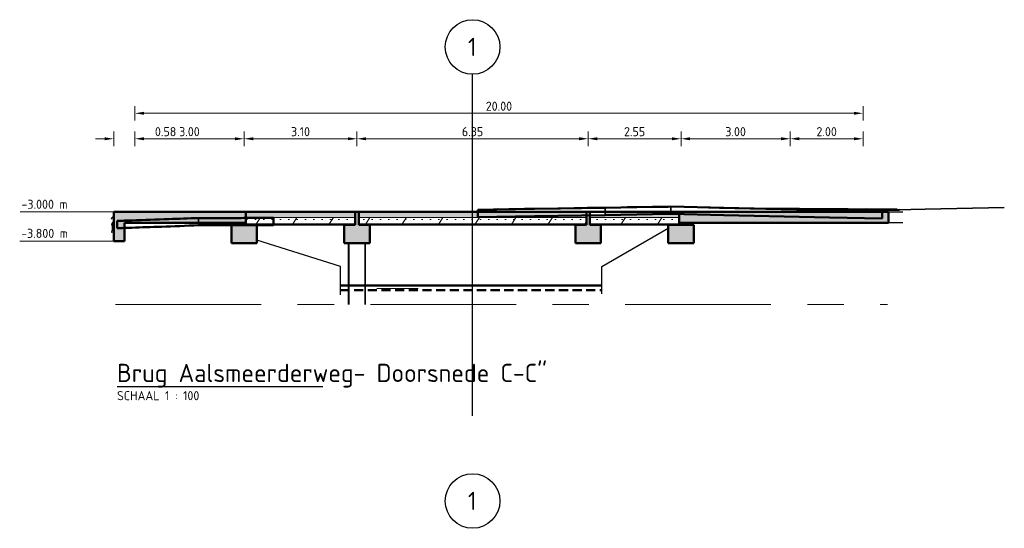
# Model space of a CAD drawing. Header units: metres. Extents: x 115954 to 115994, y 477007 to 477166.
# Tile 6 of 20: x 115960 to 115987, y 477045 to 477059. Entities that reach past the tile are written whole.
import ezdxf

# ---------------------------------------------------------------- set-up
doc = ezdxf.new("R2010")
doc.units = ezdxf.units.M
for name, pattern in [('DASHED2', [0.375, 0.25, -0.125]), ('Demolished', [0.0048, 0.0032, -0.0016]), ('Grid Line', [22.225, 12.7, -3.175, 3.175, -3.175]), ('Hidden_2_0', [4, 2, -2]), ('XX-AFBREEK', [7, 4, -1, 1, -1])]:
    doc.linetypes.add(name, pattern=pattern)
doc.layers.get('Defpoints').update_dxf_attribs({"lineweight": 25})
for name, color, linetype, lineweight in [('G_IMPT', 8, 'Continuous', 18), ('N-CO-BC-BETONVORM-AD', 252, 'Continuous', 18), ('N-CO-BC-BETONVORM-G', 50, 'Continuous', 13), ('N-CO-BC-BETONVORM-GD', 90, 'Continuous', 18), ('N-CO-BC-BETONVORM-GN', 10, 'Demolished', 18), ('N-CO-SC-STAALVORM-G', 10, 'Continuous', 13), ('N-WE-GW-GROND_WERK-GD', 7, 'Continuous', 25), ('N-WE-GW-WATERGANG_WATERLIJN-GD', 150, 'Continuous', 50), ('N_WE_OG_TOPOGRAFIE_G', 7, 'Continuous', 35), ('N_WE_OG_TOPOGRAFIE_GD', 7, 'Continuous', 50), ('X-XX-AL-AFBREEKLIJN-G', 7, 'XX-AFBREEK', 18), ('X-XX-AL-CONSTRUCTIELIJN-G', 7, 'Continuous', 35), ('X-XX-AL-DETAIL1-GD', 7, 'Continuous', 25), ('X-XX-AL-M', 7, 'Continuous', 18), ('X-XX-AL-VERWIJZING-S', 7, 'Continuous', 25), ('X-XX-AL-VERWIJZING_DOORSNEDE-M', 7, 'Continuous', 18), ('X_XX_AL_STRAMIENLIJN_G', 7, 'Continuous', 18)]:
    doc.layers.add(name, color=color, linetype=linetype, lineweight=lineweight)
doc.styles.add('NLCS-ISO', font='NLCS-ISO.ttf')
doc.styles.add('NLCS-ISO-M100-T25', font='NLCS-ISO.ttf', dxfattribs={"height": 0.25})
doc.styles.add('NLCS-ISO_4', font='NLCS-ISO.ttf', dxfattribs={"height": 250})
doc.styles.add('NLCS-ISO_I', font='txt', dxfattribs={"height": 250})
doc.dimstyles.new('NLCS-M100-T25-PIJL_L2_H2', dxfattribs={"dimscale": 0.1, "dimtxt": 2.5, "dimasz": 2.5, "dimexe": 2, "dimexo": 2, "dimgap": 0.7, "dimtad": 1, "dimzin": 0, "dimdsep": 46, "dimtxsty": 'NLCS-ISO-M100-T25', "dimcen": 0, "dimdle": 2, "dimclrd": 256, "dimclre": 256, "dimclrt": 256, "dimazin": 0, "dimtfac": 1, "dimtdec": 3, "dimtofl": 0, "dimtmove": 0, "dimatfit": 3, "dimfxl": 2, "dimfxlon": 1, "dimtfillclr": 256, "dimtolj": 1, "dimtzin": 0, "dimlwd": -1, "dimlwe": -1, "dimarcsym": 0})

# ---------------------------------------------------------------- blocks, each defined once
blk = doc.blocks.new('SF_Beton_Rechthoekig - 700x500-1300947-Doorsnede C-C')
at = {"layer": 'N-CO-BC-BETONVORM-G', "linetype": 'Hidden_2_0', "lineweight": 25}
blk.add_hatch(color=256, dxfattribs=at).paths.add_polyline_path([(532.546, -3.86), (533.246, -3.86), (533.246, -3.36), (532.546, -3.36), (532.546, -3.378)], flags=0)
at = {"layer": 'N-CO-BC-BETONVORM-GD', "lineweight": 50}
for p, q in [((533.246, -3.36), (532.546, -3.36)), ((532.546, -3.36), (532.546, -3.86)), ((533.246, -3.86), (533.246, -3.36)), ((532.546, -3.86), (533.246, -3.86))]:
    blk.add_line(p, q, dxfattribs=at)
blk = doc.blocks.new('GM_SLD_Wegontwerp - BH5593-RHD-DO-ZZ-M3-N-000004_SLD_Wegontwerp_dwg-1371346-Doorsnede C-C')
at = {"layer": 'G_IMPT'}
for p, q in [((538.42, -2.984), (538.425, -2.985)), ((517.251, -3.373), (517.251, -3.373)), ((517.316, -3.509), (517.268, -3.51)), ((517.27, -3.503), (517.27, -3.303)), ((517.316, -3.502), (517.27, -3.503)), ((517.281, -3.49), (517.281, -3.29)), ((517.316, -3.489), (517.281, -3.49)), ((517.884, -3.432), (517.811, -3.434)), ((519.633, -3.371), (519.641, -3.369)), ((519.641, -3.369), (519.633, -3.371)), ((520.139, -3.371), (520.076, -3.369)), ((520.376, -3.37), (520.315, -3.369)), ((521.4, -3.368), (521.343, -3.366)), ((521.701, -3.365), (521.691, -3.366)), ((517.251, -3.573), (517.251, -3.573)), ((517.316, -3.561), (517.254, -3.562)), ((517.316, -3.517), (517.266, -3.518))]:
    blk.add_line(p, q, dxfattribs=at)
at = {"layer": 'G_IMPT', "flags": 128}
for points in [[(517.253, -3.368), (517.253, -3.366), (517.254, -3.362)], [(517.254, -3.362), (517.255, -3.357), (517.257, -3.352), (517.258, -3.347), (517.259, -3.343), (517.261, -3.338), (517.262, -3.333), (517.263, -3.328), (517.265, -3.323), (517.266, -3.318)], [(517.266, -3.318), (517.267, -3.316), (517.267, -3.313), (517.268, -3.31)], [(517.266, -3.518), (517.267, -3.516), (517.267, -3.513), (517.268, -3.51)], [(517.268, -3.31), (517.269, -3.308), (517.27, -3.305), (517.27, -3.303)], [(517.268, -3.51), (517.269, -3.508), (517.27, -3.505), (517.27, -3.503)], [(517.27, -3.303), (517.273, -3.299), (517.276, -3.296), (517.279, -3.293), (517.281, -3.29)], [(517.27, -3.503), (517.273, -3.499), (517.276, -3.496), (517.279, -3.493), (517.281, -3.49)], [(517.281, -3.29), (517.29, -3.286), (517.299, -3.283), (517.308, -3.279), (517.316, -3.276)], [(517.281, -3.49), (517.29, -3.486), (517.299, -3.483), (517.308, -3.479), (517.316, -3.476)], [(517.253, -3.568), (517.253, -3.566), (517.254, -3.562)], [(517.254, -3.562), (517.255, -3.557), (517.257, -3.552), (517.258, -3.547), (517.259, -3.543), (517.261, -3.538), (517.262, -3.533), (517.263, -3.528), (517.265, -3.523), (517.266, -3.518)]]:
    blk.add_lwpolyline(points, dxfattribs=at)
at = {"layer": 'N-CO-BC-BETONVORM-G', "lineweight": 35}
for p, q in [((530.813, -2.886), (530.813, -3.086)), ((532.612, -3.055), (532.612, -2.855)), ((519.641, -3.369), (519.641, -3.169))]:
    blk.add_line(p, q, dxfattribs=at)
at = {"layer": 'N-CO-BC-BETONVORM-GD', "lineweight": 50}
for p, q in [((528.87, -2.918), (527.313, -2.944)), ((527.313, -2.944), (527.313, -3.144)), ((530.813, -2.886), (528.87, -2.918)), ((532.109, -2.864), (530.813, -2.886)), ((532.612, -2.855), (532.109, -2.864)), ((534.069, -2.888), (532.612, -2.855)), ((536.972, -2.952), (534.069, -2.888)), ((538.42, -2.984), (536.972, -2.952)), ((521.701, -3.365), (521.701, -3.165)), ((527.313, -3.144), (528.87, -3.118)), ((528.87, -3.118), (530.813, -3.086)), ((530.813, -3.086), (532.109, -3.064)), ((532.109, -3.064), (532.612, -3.055)), ((532.612, -3.055), (534.069, -3.088)), ((534.069, -3.088), (536.972, -3.152)), ((536.972, -3.152), (538.42, -3.184)), ((538.42, -3.184), (538.42, -2.984)), ((517.409, -3.247), (517.409, -3.447))]:
    blk.add_line(p, q, dxfattribs=at)
for points in [[(517.811, -3.234), (517.766, -3.235), (517.677, -3.239), (517.543, -3.243), (517.453, -3.246), (517.409, -3.247)], [(520.076, -3.169), (520.028, -3.169), (519.931, -3.169), (519.786, -3.169), (519.689, -3.169), (519.641, -3.169)], [(520.315, -3.169), (520.275, -3.169), (520.195, -3.169), (520.116, -3.169), (520.076, -3.169)], [(517.409, -3.447), (517.453, -3.446), (517.543, -3.443), (517.677, -3.439), (517.766, -3.435), (517.811, -3.434)], [(519.641, -3.369), (519.689, -3.369), (519.786, -3.369), (519.931, -3.369), (520.028, -3.369), (520.076, -3.369)], [(520.076, -3.369), (520.116, -3.369), (520.195, -3.369), (520.275, -3.369), (520.315, -3.369)]]:
    blk.add_open_spline(points, degree=3, dxfattribs=at)
for points, knots in [([(519.641, -3.169), (519.369, -3.179), (518.76, -3.202), (518.15, -3.223), (517.811, -3.234)], [0, 0, 0, 0, 0.444444, 1, 1, 1, 1]), ([(521.343, -3.166), (521.191, -3.167), (520.848, -3.168), (520.505, -3.169), (520.315, -3.169)], [0, 0, 0, 0, 0.444444, 1, 1, 1, 1]), ([(521.701, -3.165), (521.654, -3.165), (521.534, -3.166), (521.415, -3.166), (521.343, -3.166)], [0, 0, 0, 0, 0.4, 1, 1, 1, 1]), ([(517.811, -3.434), (518.082, -3.425), (518.692, -3.404), (519.302, -3.382), (519.641, -3.369)], [0, 0, 0, 0, 0.444444, 1, 1, 1, 1]), ([(520.315, -3.369), (520.467, -3.369), (520.81, -3.368), (521.153, -3.367), (521.343, -3.366)], [0, 0, 0, 0, 0.444444, 1, 1, 1, 1]), ([(521.343, -3.366), (521.391, -3.366), (521.51, -3.366), (521.63, -3.365), (521.701, -3.365)], [0, 0, 0, 0, 0.4, 1, 1, 1, 1])]:
    blk.add_open_spline(points, degree=3, knots=knots, dxfattribs=at)
blk = doc.blocks.new('GM_SLD_Wegontwerp - GM_SLD_Wegontwerp-1369578-Doorsnede C-C')
blk.add_blockref('GM_SLD_Wegontwerp - BH5593-RHD-DO-ZZ-M3-N-000004_SLD_Wegontwerp_dwg-1371346-Doorsnede C-C', (0, 0))
blk = doc.blocks.new('DI_Afbreeklijn - Type 1-1371940-Doorsnede C-C')
at = {"layer": 'X-XX-AL-AFBREEKLIJN-G'}
blk.add_line((517.366, -5.547), (538.566, -5.547), dxfattribs=at)
blk = doc.blocks.new('Grid - 5_0_Bubble-119038-Doorsnede D-D')
at = {"layer": 'X_XX_AL_STRAMIENLIJN_G', "lineweight": 25}
blk.add_circle((527.171, 1.529), 0.75, dxfattribs=at)
blk = doc.blocks.new('Grid - 5_0_Bubble-119038-Doorsnede C-C')
at = {"layer": 'X_XX_AL_STRAMIENLIJN_G', "lineweight": 25}
blk.add_circle((527.171, 1.529), 0.75, dxfattribs=at)
blk = doc.blocks.new('*D171')
at = {"layer": 'Defpoints', "color": 0, "transparency": 16777216}
for p in [(115962.748, 477055.27), (115962.168, 477053.262), (115962.748, 477053.112)]:
    blk.add_point(p, dxfattribs=at)
at = {"layer": 'X-XX-AL-VERWIJZING_DOORSNEDE-M', "transparency": 16777216}
for p, q in [((115962.168, 477055.07), (115962.168, 477055.47)), ((115962.748, 477055.07), (115962.748, 477055.47)), ((115961.918, 477055.27), (115961.668, 477055.27)), ((115962.998, 477055.27), (115963.938, 477055.27))]:
    blk.add_line(p, q, dxfattribs=at)
for points in [[(115961.918, 477055.312), (115961.918, 477055.229), (115962.168, 477055.27)], [(115962.998, 477055.312), (115962.998, 477055.229), (115962.748, 477055.27)]]:
    blk.add_solid(points, dxfattribs=at)
at = {"layer": 'X-XX-AL-VERWIJZING_DOORSNEDE-M', "transparency": 16777216, "insert": (115963.593, 477055.465), "char_height": 0.25, "width": 0.2067, "attachment_point": 5, "style": 'NLCS-ISO-M100-T25'}
blk.add_mtext('\\A1;0.58', dxfattribs=at)
blk = doc.blocks.new('*D172')
at = {"layer": 'Defpoints', "color": 0, "transparency": 16777216}
for p in [(115965.748, 477055.27), (115962.748, 477053.112), (115965.748, 477052.562)]:
    blk.add_point(p, dxfattribs=at)
at = {"layer": 'X-XX-AL-VERWIJZING_DOORSNEDE-M', "transparency": 16777216}
for p, q in [((115962.748, 477055.07), (115962.748, 477055.47)), ((115965.748, 477055.07), (115965.748, 477055.47)), ((115962.998, 477055.27), (115965.498, 477055.27))]:
    blk.add_line(p, q, dxfattribs=at)
for points in [[(115962.998, 477055.312), (115962.998, 477055.229), (115962.748, 477055.27)], [(115965.498, 477055.312), (115965.498, 477055.229), (115965.748, 477055.27)]]:
    blk.add_solid(points, dxfattribs=at)
at = {"layer": 'X-XX-AL-VERWIJZING_DOORSNEDE-M', "transparency": 16777216, "insert": (115964.248, 477055.465), "char_height": 0.25, "width": 0.2756, "attachment_point": 5, "style": 'NLCS-ISO-M100-T25'}
blk.add_mtext('\\A1;3.00', dxfattribs=at)
blk = doc.blocks.new('*D173')
at = {"layer": 'Defpoints', "color": 0, "transparency": 16777216}
for p in [(115968.848, 477055.27), (115965.748, 477052.562), (115968.848, 477052.562)]:
    blk.add_point(p, dxfattribs=at)
at = {"layer": 'X-XX-AL-VERWIJZING_DOORSNEDE-M', "transparency": 16777216}
for p, q in [((115965.748, 477055.07), (115965.748, 477055.47)), ((115968.848, 477055.07), (115968.848, 477055.47)), ((115965.998, 477055.27), (115968.598, 477055.27))]:
    blk.add_line(p, q, dxfattribs=at)
for points in [[(115965.998, 477055.312), (115965.998, 477055.229), (115965.748, 477055.27)], [(115968.598, 477055.312), (115968.598, 477055.229), (115968.848, 477055.27)]]:
    blk.add_solid(points, dxfattribs=at)
at = {"layer": 'X-XX-AL-VERWIJZING_DOORSNEDE-M', "transparency": 16777216, "insert": (115967.298, 477055.465), "char_height": 0.25, "width": 0.25512, "attachment_point": 5, "style": 'NLCS-ISO-M100-T25'}
blk.add_mtext('\\A1;3.10', dxfattribs=at)
blk = doc.blocks.new('*D174')
at = {"layer": 'Defpoints', "color": 0, "transparency": 16777216}
for p in [(115975.198, 477055.27), (115968.848, 477052.562), (115975.198, 477052.562)]:
    blk.add_point(p, dxfattribs=at)
at = {"layer": 'X-XX-AL-VERWIJZING_DOORSNEDE-M', "transparency": 16777216}
for p, q in [((115968.848, 477055.07), (115968.848, 477055.47)), ((115975.198, 477055.07), (115975.198, 477055.47)), ((115969.098, 477055.27), (115974.948, 477055.27))]:
    blk.add_line(p, q, dxfattribs=at)
for points in [[(115969.098, 477055.312), (115969.098, 477055.229), (115968.848, 477055.27)], [(115974.948, 477055.312), (115974.948, 477055.229), (115975.198, 477055.27)]]:
    blk.add_solid(points, dxfattribs=at)
at = {"layer": 'X-XX-AL-VERWIJZING_DOORSNEDE-M', "transparency": 16777216, "insert": (115972.023, 477055.465), "char_height": 0.25, "width": 0.2756, "attachment_point": 5, "style": 'NLCS-ISO-M100-T25'}
blk.add_mtext('\\A1;6.35', dxfattribs=at)
blk = doc.blocks.new('*D175')
at = {"layer": 'Defpoints', "color": 0, "transparency": 16777216}
for p in [(115977.748, 477055.27), (115975.198, 477052.562), (115977.748, 477052.562)]:
    blk.add_point(p, dxfattribs=at)
at = {"layer": 'X-XX-AL-VERWIJZING_DOORSNEDE-M', "transparency": 16777216}
for p, q in [((115975.198, 477055.07), (115975.198, 477055.47)), ((115977.748, 477055.07), (115977.748, 477055.47)), ((115975.448, 477055.27), (115977.498, 477055.27))]:
    blk.add_line(p, q, dxfattribs=at)
for points in [[(115975.448, 477055.312), (115975.448, 477055.229), (115975.198, 477055.27)], [(115977.498, 477055.312), (115977.498, 477055.229), (115977.748, 477055.27)]]:
    blk.add_solid(points, dxfattribs=at)
at = {"layer": 'X-XX-AL-VERWIJZING_DOORSNEDE-M', "transparency": 16777216, "insert": (115976.473, 477055.465), "char_height": 0.25, "width": 0.2756, "attachment_point": 5, "style": 'NLCS-ISO-M100-T25'}
blk.add_mtext('\\A1;2.55', dxfattribs=at)
blk = doc.blocks.new('*D176')
at = {"layer": 'Defpoints', "color": 0, "transparency": 16777216}
for p in [(115980.748, 477055.27), (115980.748, 477053.112), (115977.748, 477052.562)]:
    blk.add_point(p, dxfattribs=at)
at = {"layer": 'X-XX-AL-VERWIJZING_DOORSNEDE-M', "transparency": 16777216}
for p, q in [((115977.748, 477055.07), (115977.748, 477055.47)), ((115980.748, 477055.07), (115980.748, 477055.47)), ((115977.998, 477055.27), (115980.498, 477055.27))]:
    blk.add_line(p, q, dxfattribs=at)
for points in [[(115977.998, 477055.312), (115977.998, 477055.229), (115977.748, 477055.27)], [(115980.498, 477055.312), (115980.498, 477055.229), (115980.748, 477055.27)]]:
    blk.add_solid(points, dxfattribs=at)
at = {"layer": 'X-XX-AL-VERWIJZING_DOORSNEDE-M', "transparency": 16777216, "insert": (115979.248, 477055.465), "char_height": 0.25, "width": 0.2756, "attachment_point": 5, "style": 'NLCS-ISO-M100-T25'}
blk.add_mtext('\\A1;3.00', dxfattribs=at)
blk = doc.blocks.new('*D177')
at = {"layer": 'Defpoints', "color": 0, "transparency": 16777216}
for p in [(115982.748, 477055.27), (115980.748, 477053.112), (115982.748, 477053.112)]:
    blk.add_point(p, dxfattribs=at)
at = {"layer": 'X-XX-AL-VERWIJZING_DOORSNEDE-M', "transparency": 16777216}
for p, q in [((115980.748, 477055.07), (115980.748, 477055.47)), ((115982.748, 477055.07), (115982.748, 477055.47)), ((115980.998, 477055.27), (115982.498, 477055.27))]:
    blk.add_line(p, q, dxfattribs=at)
for points in [[(115980.998, 477055.312), (115980.998, 477055.229), (115980.748, 477055.27)], [(115982.498, 477055.312), (115982.498, 477055.229), (115982.748, 477055.27)]]:
    blk.add_solid(points, dxfattribs=at)
at = {"layer": 'X-XX-AL-VERWIJZING_DOORSNEDE-M', "transparency": 16777216, "insert": (115981.748, 477055.465), "char_height": 0.25, "width": 0.2756, "attachment_point": 5, "style": 'NLCS-ISO-M100-T25'}
blk.add_mtext('\\A1;2.00', dxfattribs=at)
blk = doc.blocks.new('*D178')
at = {"layer": 'Defpoints', "color": 0, "transparency": 16777216}
for p in [(115982.748, 477055.97), (115962.748, 477053.112), (115982.748, 477053.112)]:
    blk.add_point(p, dxfattribs=at)
at = {"layer": 'X-XX-AL-VERWIJZING_DOORSNEDE-M', "transparency": 16777216}
for p, q in [((115962.748, 477055.77), (115962.748, 477056.17)), ((115982.748, 477055.77), (115982.748, 477056.17)), ((115962.998, 477055.97), (115982.498, 477055.97))]:
    blk.add_line(p, q, dxfattribs=at)
for points in [[(115962.998, 477056.012), (115962.998, 477055.929), (115962.748, 477055.97)], [(115982.498, 477056.012), (115982.498, 477055.929), (115982.748, 477055.97)]]:
    blk.add_solid(points, dxfattribs=at)
at = {"layer": 'X-XX-AL-VERWIJZING_DOORSNEDE-M', "transparency": 16777216, "insert": (115972.748, 477056.165), "char_height": 0.25, "width": 0.34451, "attachment_point": 5, "style": 'NLCS-ISO-M100-T25'}
blk.add_mtext('\\A1;20.00', dxfattribs=at)
blk = doc.blocks.new('SAL-VERWIJZING_ONDERSCHRIFT-SO')
at = {"linetype": 'Continuous', "style": 'NLCS-ISO'}
blk.add_text('SCHAAL 1 :', height=2.5, dxfattribs=at).set_placement((0, -3.75))
at = {"style": 'NLCS-ISO'}
for tag, p, height in [('OMSCHRIJVING', (0, 1.25), 5), ('SCHAAL', (18.15, -3.75), 2.5)]:
    blk.add_attdef(tag, p, '', height=height, dxfattribs=at)

msp = doc.modelspace()

# ---------------------------------------------------------------- hatches: boundary and pattern name
at = {"layer": 'N-CO-BC-BETONVORM-AD', "lineweight": 35}
for points in [[(115962.737, 477052.962), (115965.798, 477052.962), (115965.798, 477053.262), (115962.168, 477053.262), (115962.168, 477052.962), (115962.725, 477052.962)], [(115980.918, 477052.962), (115983.449, 477052.962), (115983.449, 477053.262), (115977.698, 477053.262), (115977.698, 477052.962), (115980.843, 477052.962)], [(115962.259, 477052.462), (115962.468, 477052.462), (115962.468, 477052.962), (115962.168, 477052.962), (115962.168, 477052.462)]]:
    msp.add_hatch(color=256, dxfattribs=at).paths.add_polyline_path(points, flags=0)
at = {"layer": 'N-CO-BC-BETONVORM-AD'}
h = msp.add_hatch(color=256, dxfattribs=at)
h.paths.add_polyline_path([(115965.798, 477053.112), (115968.798, 477053.112), (115968.798, 477053.262), (115965.798, 477053.262), (115965.798, 477053.15)], flags=0)
h.paths.add_polyline_path([(115975.248, 477053.112), (115977.698, 477053.112), (115977.698, 477053.262), (115975.666, 477053.262), (115975.666, 477053.176), (115975.248, 477053.168), (115975.248, 477053.143)], flags=0)
h.paths.add_polyline_path([(115974.614, 477053.112), (115975.148, 477053.112), (115975.148, 477053.262), (115968.898, 477053.262), (115968.898, 477053.112), (115974.479, 477053.112)], flags=0)
at = {"layer": 'N-CO-BC-BETONVORM-AD', "lineweight": 35}
h = msp.add_hatch(color=256, dxfattribs=at)
h.paths.add_polyline_path([(115975.148, 477052.902), (115975.248, 477052.902), (115975.248, 477053.169), (115975.148, 477053.167), (115975.148, 477052.912)], flags=0)
h.paths.add_polyline_path([(115968.8, 477052.902), (115968.898, 477052.902), (115968.898, 477053.262), (115968.798, 477053.262), (115968.798, 477052.902)], flags=0)
at = {"layer": 'N-CO-BC-BETONVORM-AD'}
h = msp.add_hatch(dxfattribs=at)
h.set_pattern_fill('ACO-BETON_PREFAB', color=256, style=0, pattern_type=2)
h.set_pattern_definition([(58.31, (115444.85275, 477056.2617), (-0.7258201, 0.4481006), []), (0, (115444.85275, 477056.2617), (0, 0.229), [0, -0.229])])
h.paths.add_polyline_path([(115974.51, 477052.912), (115975.148, 477052.912), (115975.148, 477053.112), (115968.898, 477053.112), (115968.898, 477052.912), (115974.44, 477052.912)], flags=0)
h.paths.add_polyline_path([(115977.698, 477052.912), (115977.698, 477053.112), (115975.248, 477053.112), (115975.248, 477052.912), (115977.521, 477052.912)], flags=0)
h.paths.add_polyline_path([(115965.798, 477052.912), (115968.798, 477052.912), (115968.798, 477053.112), (115965.798, 477053.112), (115965.798, 477053.104)], flags=0)
at = {"layer": 'N-CO-BC-BETONVORM-G'}
for points in [[(115966.098, 477052.402), (115966.098, 477052.902), (115965.398, 477052.902), (115965.398, 477052.402), (115965.893, 477052.402)], [(115968.498, 477052.402), (115969.198, 477052.402), (115969.198, 477052.902), (115968.498, 477052.902), (115968.498, 477052.492)], [(115975.548, 477052.402), (115975.548, 477052.902), (115974.848, 477052.902), (115974.848, 477052.402), (115975.445, 477052.402)]]:
    msp.add_hatch(color=256, dxfattribs=at).paths.add_polyline_path(points, flags=0)

# ---------------------------------------------------------------- linework, layer by layer
at = {"layer": 'N-CO-BC-BETONVORM-G', "lineweight": 35}
for p, q in [((115968.626, 477052.402), (115968.626, 477050.715)), ((115969.071, 477050.715), (115969.071, 477052.402))]:
    msp.add_line(p, q, dxfattribs=at)
at = {"layer": 'N-CO-BC-BETONVORM-GD', "lineweight": 50}
for p, q in [((115983.449, 477053.262), (115962.168, 477053.262)), ((115962.168, 477053.262), (115962.168, 477052.462)), ((115965.798, 477052.912), (115965.798, 477053.262)), ((115968.798, 477053.262), (115968.798, 477052.902)), ((115968.898, 477052.902), (115968.898, 477053.262)), ((115975.148, 477053.167), (115975.148, 477053.262)), ((115975.148, 477053.167), (115975.148, 477052.902)), ((115975.248, 477053.262), (115975.248, 477053.169)), ((115975.248, 477052.902), (115975.248, 477053.169)), ((115977.698, 477053.201), (115977.698, 477053.262)), ((115977.698, 477053.201), (115977.698, 477052.912)), ((115983.449, 477052.962), (115983.449, 477053.262)), ((115962.468, 477052.962), (115965.798, 477052.962)), ((115962.468, 477052.462), (115962.468, 477052.962)), ((115965.398, 477052.902), (115965.398, 477052.893)), ((115966.098, 477052.902), (115965.398, 477052.902)), ((115965.798, 477052.912), (115968.798, 477052.912)), ((115966.098, 477052.402), (115966.098, 477052.902)), ((115968.798, 477052.902), (115968.498, 477052.902)), ((115968.498, 477052.902), (115968.498, 477052.402)), ((115968.898, 477052.912), (115975.148, 477052.912)), ((115969.198, 477052.902), (115968.898, 477052.902)), ((115969.198, 477052.402), (115969.198, 477052.902)), ((115975.148, 477052.902), (115974.848, 477052.902)), ((115974.848, 477052.902), (115974.848, 477052.402)), ((115975.248, 477052.912), (115977.698, 477052.912)), ((115975.548, 477052.902), (115975.248, 477052.902)), ((115975.548, 477052.402), (115975.548, 477052.902)), ((115977.698, 477052.962), (115983.449, 477052.962)), ((115965.398, 477052.892), (115965.398, 477052.402)), ((115962.168, 477052.462), (115962.468, 477052.462)), ((115965.398, 477052.402), (115966.098, 477052.402)), ((115968.498, 477052.402), (115969.198, 477052.402)), ((115974.848, 477052.402), (115975.548, 477052.402))]:
    msp.add_line(p, q, dxfattribs=at)
at = {"layer": 'N-CO-BC-BETONVORM-GD', "lineweight": 13}
for p, q in [((115968.798, 477053.112), (115965.798, 477053.112)), ((115975.148, 477053.112), (115968.898, 477053.112)), ((115977.698, 477053.112), (115975.248, 477053.112))]:
    msp.add_line(p, q, dxfattribs=at)
at = {"layer": 'N-CO-BC-BETONVORM-GN', "linetype": 'Hidden_2_0', "lineweight": 25}
for p, q in [((115975.148, 477053.167), (115975.148, 477053.167)), ((115975.148, 477053.167), (115975.148, 477053.167)), ((115975.248, 477053.169), (115975.248, 477053.169)), ((115975.248, 477053.169), (115975.248, 477053.169)), ((115983.449, 477053.262), (115983.842, 477053.262)), ((115983.842, 477052.962), (115983.449, 477052.962)), ((115965.398, 477052.893), (115965.398, 477052.892))]:
    msp.add_line(p, q, dxfattribs=at)
at = {"layer": 'N-CO-SC-STAALVORM-G', "lineweight": 35}
for p, q in [((115968.62, 477052.402), (115968.62, 477050.715)), ((115969.077, 477050.715), (115969.077, 477052.402))]:
    msp.add_line(p, q, dxfattribs=at)
at = {"layer": 'N-WE-GW-GROND_WERK-GD'}
for p, q in [((115975.571, 477051.762), (115977.398, 477052.816)), ((115968.395, 477051.762), (115966.098, 477052.482)), ((115968.395, 477050.986), (115968.395, 477051.762)), ((115975.571, 477051.011), (115975.571, 477051.762))]:
    msp.add_line(p, q, dxfattribs=at)
at = {"layer": 'N-WE-GW-WATERGANG_WATERLIJN-GD'}
msp.add_line((115968.395, 477051.242), (115975.571, 477051.242), dxfattribs=at)
at = {"layer": 'N-WE-GW-WATERGANG_WATERLIJN-GD', "linetype": 'DASHED2'}
msp.add_line((115968.395, 477051.112), (115975.571, 477051.112), dxfattribs=at)
at = {"layer": 'N_WE_OG_TOPOGRAFIE_G'}
for p, q in [((115973.449, 477053.343), (115972.17, 477053.321)), ((115972.415, 477053.328), (115972.322, 477053.324)), ((115972.415, 477053.328), (115976.281, 477053.393)), ((115972.608, 477053.337), (115972.415, 477053.328)), ((115972.568, 477053.33), (115972.415, 477053.328)), ((115972.608, 477053.337), (115974.347, 477053.36)), ((115972.715, 477053.343), (115972.608, 477053.337)), ((115972.717, 477053.338), (115972.608, 477053.337)), ((115973.577, 477053.345), (115973.449, 477053.343)), ((115973.608, 477053.346), (115973.577, 477053.345)), ((115974.44, 477053.359), (115973.608, 477053.346)), ((115973.688, 477053.354), (115974.262, 477053.359)), ((115974.44, 477053.359), (115973.818, 477053.347)), ((115974.44, 477053.359), (115975.551, 477053.379)), ((115975.551, 477053.379), (115976.281, 477053.393)), ((115977.406, 477053.405), (115976.281, 477053.393)), ((115978.469, 477053.384), (115978.807, 477053.377)), ((115980.918, 477053.331), (115978.807, 477053.377)), ((115979.365, 477053.365), (115983.304, 477053.307)), ((115979.654, 477053.361), (115983.688, 477053.337)), ((115979.773, 477053.359), (115983.497, 477053.322)), ((115980.72, 477053.335), (115980.918, 477053.331)), ((115983.277, 477053.305), (115980.918, 477053.331)), ((115982.829, 477053.342), (115983.688, 477053.337)), ((115983.035, 477053.31), (115983.304, 477053.307)), ((115983.103, 477053.325), (115983.497, 477053.322)), ((115984.451, 477053.332), (115983.277, 477053.305)), ((115986.628, 477053.38), (115984.451, 477053.332)), ((115962.107, 477053.065), (115962.119, 477053.098)), ((115962.119, 477053.098), (115962.121, 477053.104)), ((115962.121, 477053.104), (115962.123, 477053.11)), ((115962.123, 477053.11), (115962.134, 477053.12)), ((115962.134, 477053.12), (115962.168, 477053.13))]:
    msp.add_line(p, q, dxfattribs=at)
at = {"layer": 'N_WE_OG_TOPOGRAFIE_GD'}
for p, q in [((115973.449, 477053.343), (115972.17, 477053.321)), ((115973.577, 477053.345), (115973.449, 477053.343)), ((115973.608, 477053.346), (115973.577, 477053.345)), ((115974.44, 477053.359), (115973.608, 477053.346)), ((115975.551, 477053.379), (115974.44, 477053.359)), ((115977.397, 477053.405), (115976.281, 477053.393)), ((115978.807, 477053.377), (115978.501, 477053.383)), ((115980.918, 477053.331), (115978.807, 477053.377)), ((115983.277, 477053.305), (115980.918, 477053.331)), ((115983.75, 477053.316), (115983.277, 477053.305))]:
    msp.add_line(p, q, dxfattribs=at)
at = {"layer": 'X-XX-AL-DETAIL1-GD', "flags": 128}
msp.add_lwpolyline([(115962.258, 477048.464), (115967.914, 477048.464)], dxfattribs=at)
at = {"layer": 'X-XX-AL-M'}
for p, q in [((115962.168, 477053.262), (115959.595, 477053.262)), ((115962.168, 477052.462), (115959.585, 477052.462)), ((115969.39, 477051.162), (115970.532, 477051.162))]:
    msp.add_line(p, q, dxfattribs=at)
at = {"layer": 'X_XX_AL_STRAMIENLIJN_G', "linetype": 'Grid Line', "lineweight": 25}
msp.add_line((115972.023, 477047.66), (115972.023, 477057.041), dxfattribs=at)

# ---------------------------------------------------------------- block references
at = {"layer": 'N-CO-BC-BETONVORM-G', "lineweight": 18}
msp.add_blockref('GM_SLD_Wegontwerp - GM_SLD_Wegontwerp-1369578-Doorsnede C-C', (115444.853, 477056.262), dxfattribs=at)
at = {"layer": 'N-CO-BC-BETONVORM-G', "lineweight": 35}
msp.add_blockref('SF_Beton_Rechthoekig - 700x500-1300947-Doorsnede C-C', (115444.853, 477056.262), dxfattribs=at)
at = {"layer": 'X-XX-AL-CONSTRUCTIELIJN-G'}
msp.add_blockref('DI_Afbreeklijn - Type 1-1371940-Doorsnede C-C', (115444.853, 477056.262), dxfattribs=at)
at = {"layer": 'X-XX-AL-VERWIJZING-S', "xscale": 0.1, "yscale": 0.1, "zscale": 0.1}
msp.add_blockref('SAL-VERWIJZING_ONDERSCHRIFT-SO', (115962.258, 477048.464), dxfattribs=at).add_auto_attribs({'OMSCHRIJVING': 'Brug Aalsmeerderweg- Doorsnede C-C"', 'SCHAAL': '100'})
at = {"layer": 'X_XX_AL_STRAMIENLIJN_G', "lineweight": 25}
for name, p in [('Grid - 5_0_Bubble-119038-Doorsnede C-C', (115444.853, 477056.262)), ('Grid - 5_0_Bubble-119038-Doorsnede D-D', (115444.853, 477043.792))]:
    msp.add_blockref(name, p, dxfattribs=at)

# ---------------------------------------------------------------- texts
at = {"layer": 'X-XX-AL-M', "char_height": 0.25, "width": 1.58228, "attachment_point": 1, "line_spacing_factor": 1.135194, "style": 'NLCS-ISO_I'}
for s, insert in [('-3.000 m', (115959.635, 477053.597)), ('-3.800 m', (115959.626, 477052.797))]:
    msp.add_mtext(s, dxfattribs=dict(at, insert=insert))
at = {"layer": 'X_XX_AL_STRAMIENLIJN_G', "lineweight": 50, "char_height": 0.5, "width": 0.30464, "attachment_point": 1, "style": 'NLCS-ISO_4'}
for insert in [(115971.895, 477058.044), (115971.895, 477045.574)]:
    msp.add_mtext('1', dxfattribs=dict(at, insert=insert))

# ---------------------------------------------------------------- dimensions: what is measured, and where the dimension line sits
at = {"layer": 'X-XX-AL-VERWIJZING_DOORSNEDE-M'}
for base, p1, p2, picture, middle in [((115982.748, 477055.97), (115962.748, 477053.112), (115982.748, 477053.112), '*D178', (115972.748, 477056.165)), ((115962.748, 477055.27), (115962.168, 477053.262), (115962.748, 477053.112), '*D171', (115963.593, 477055.465)), ((115965.748, 477055.27), (115962.748, 477053.112), (115965.748, 477052.562), '*D172', (115964.248, 477055.465)), ((115968.848, 477055.27), (115965.748, 477052.562), (115968.848, 477052.562), '*D173', (115967.298, 477055.465)), ((115975.198, 477055.27), (115968.848, 477052.562), (115975.198, 477052.562), '*D174', (115972.023, 477055.465)), ((115977.748, 477055.27), (115975.198, 477052.562), (115977.748, 477052.562), '*D175', (115976.473, 477055.465)), ((115980.748, 477055.27), (115977.748, 477052.562), (115980.748, 477053.112), '*D176', (115979.248, 477055.465)), ((115982.748, 477055.27), (115980.748, 477053.112), (115982.748, 477053.112), '*D177', (115981.748, 477055.465))]:
    dim = msp.add_linear_dim(base=base, p1=p1, p2=p2, dimstyle='NLCS-M100-T25-PIJL_L2_H2', dxfattribs=at)
    dim.commit()
    dim.dimension.update_dxf_attribs({"geometry": picture, "text_midpoint": middle})

doc.saveas('drawing.dxf')
